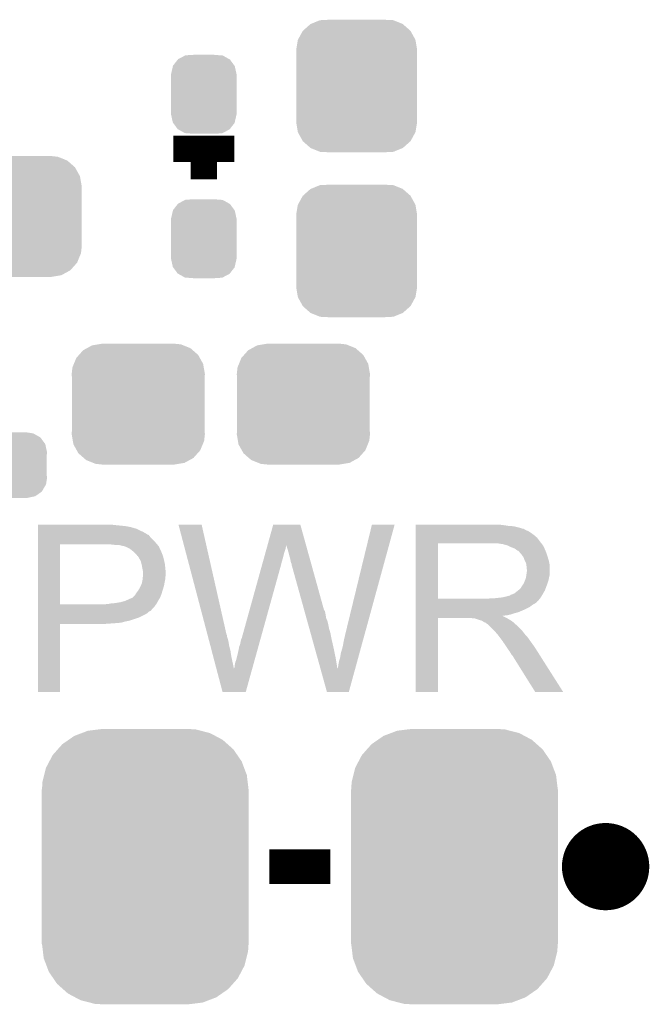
# Model space of a CAD drawing. Extents: x -0.05 to 0.95, y -0.15 to 2.1.
# Tile 8 of 51: x 0.59 to 0.74, y 0.03 to 0.26. Entities that reach past the tile are written whole.
import ezdxf

# ---------------------------------------------------------------- set-up
doc = ezdxf.new("R2010")
doc.units = 0
doc.layers.get('0').update_dxf_attribs({"linetype": 'CONTINUOUS'})
doc.layers.add('LTE_IOT_13_CLICK_V101A_GTO', color=11, linetype='CONTINUOUS')
doc.layers.add('LTE_IOT_13_CLICK_V101A_GTS', color=8, linetype='CONTINUOUS')

# ---------------------------------------------------------------- blocks, each defined once
blk = doc.blocks.new('CUSTOM_171')
for points in [[(-0.01755, 0.02906), (-0.01625, 0.02996), (0.01772, 0.02906), (0.01604, 0.02996)], [(-0.01625, 0.02996), (-0.01451, 0.03062), (0.01604, 0.02996), (0.01479, 0.03062)], [(-0.01451, 0.03062), (-0.01315, 0.03114), (0.01479, 0.03062), (0.01274, 0.03114)], [(-0.01315, 0.03114), (-0.01076, 0.03144), (0.01274, 0.03114), (0.01157, 0.03144)], [(-0.01076, 0.03144), (-0.00985, 0.03155), (0.01157, 0.03144), (0.00985, 0.03155)], [(-0.02007, 0.02685), (-0.01898, 0.02807), (0.0202, 0.02685), (0.01884, 0.02807)], [(-0.01898, 0.02807), (-0.01755, 0.02906), (0.01884, 0.02807), (0.01772, 0.02906)], [(-0.02197, 0.02411), (-0.02119, 0.02558), (0.02208, 0.02411), (0.02107, 0.02558)], [(-0.02119, 0.02558), (-0.02007, 0.02685), (0.02107, 0.02558), (0.0202, 0.02685)], [(-0.02315, 0.021), (-0.02274, 0.02264), (0.02325, 0.021), (0.02263, 0.02264)], [(-0.02274, 0.02264), (-0.02197, 0.02411), (0.02263, 0.02264), (0.02208, 0.02411)], [(-0.02354, 0.01942), (-0.02315, 0.021), (0.02344, 0.01942), (0.02325, 0.021)], [(-0.02365, 0.0177), (-0.02354, 0.01942), (0.02365, 0.0177), (0.02344, 0.01942)], [(-0.0237, -0.0177), (-0.0237, 0.0177), (0.0237, -0.0177), (0.0237, 0.0177)], [(-0.02344, -0.01942), (-0.02365, -0.0177), (0.02354, -0.01942), (0.02365, -0.0177)], [(-0.02325, -0.021), (-0.02344, -0.01942), (0.02315, -0.021), (0.02354, -0.01942)], [(-0.02263, -0.02264), (-0.02325, -0.021), (0.02274, -0.02264), (0.02315, -0.021)], [(-0.02208, -0.02411), (-0.02263, -0.02264), (0.02197, -0.02411), (0.02274, -0.02264)], [(-0.02107, -0.02558), (-0.02208, -0.02411), (0.02119, -0.02558), (0.02197, -0.02411)], [(-0.0202, -0.02685), (-0.02107, -0.02558), (0.02007, -0.02685), (0.02119, -0.02558)], [(-0.01884, -0.02807), (-0.0202, -0.02685), (0.01898, -0.02807), (0.02007, -0.02685)], [(-0.01772, -0.02906), (-0.01884, -0.02807), (0.01755, -0.02906), (0.01898, -0.02807)], [(-0.01604, -0.02996), (-0.01772, -0.02906), (0.01625, -0.02996), (0.01755, -0.02906)], [(-0.01479, -0.03062), (-0.01604, -0.02996), (0.01451, -0.03062), (0.01625, -0.02996)], [(-0.01274, -0.03114), (-0.01479, -0.03062), (0.01315, -0.03114), (0.01451, -0.03062)], [(-0.01157, -0.03144), (-0.01274, -0.03114), (0.01076, -0.03144), (0.01315, -0.03114)], [(-0.00985, -0.03155), (-0.01157, -0.03144), (0.00985, -0.03155), (0.01076, -0.03144)]]:
    blk.add_solid(points)
blk = doc.blocks.new('CUSTOM_84')
for points in [[(-0.01229, 0.01267), (-0.01059, 0.01419), (0.01231, 0.01267), (0.01057, 0.01419)], [(-0.01059, 0.01419), (-0.01052, 0.01422), (0.01057, 0.01419), (0.01054, 0.01422)], [(-0.01052, 0.01422), (-0.00841, 0.01508), (0.01054, 0.01422), (0.00839, 0.01508)], [(-0.00841, 0.01508), (-0.00819, 0.01509), (0.00839, 0.01508), (0.00836, 0.01509)], [(-0.00819, 0.01509), (-0.00607, 0.0152), (0.00836, 0.01509), (0.00607, 0.0152)], [(-0.01344, 0.01062), (-0.01234, 0.01263), (0.01345, 0.01062), (0.01233, 0.01263)], [(-0.01234, 0.01263), (-0.01229, 0.01267), (0.01233, 0.01263), (0.01231, 0.01267)], [(-0.01385, 0.0083), (-0.01347, 0.01057), (0.01385, 0.0083), (0.01346, 0.01057)], [(-0.01347, 0.01057), (-0.01344, 0.01062), (0.01346, 0.01057), (0.01345, 0.01062)], [(-0.01385, 0.00825), (-0.01385, 0.0083), (0.01385, 0.00825), (0.01385, 0.0083)], [(-0.01385, -0.00825), (-0.01385, 0.00825), (0.01385, -0.00825), (0.01385, 0.00825)], [(-0.01385, -0.0083), (-0.01385, -0.00825), (0.01385, -0.0083), (0.01385, -0.00825)], [(-0.01346, -0.01057), (-0.01385, -0.0083), (0.01347, -0.01057), (0.01385, -0.0083)], [(-0.01345, -0.01062), (-0.01346, -0.01057), (0.01344, -0.01062), (0.01347, -0.01057)], [(-0.01233, -0.01263), (-0.01345, -0.01062), (0.01234, -0.01263), (0.01344, -0.01062)], [(-0.01231, -0.01267), (-0.01233, -0.01263), (0.01229, -0.01267), (0.01234, -0.01263)], [(-0.01057, -0.01419), (-0.01231, -0.01267), (0.01059, -0.01419), (0.01229, -0.01267)], [(-0.01054, -0.01422), (-0.01057, -0.01419), (0.01052, -0.01422), (0.01059, -0.01419)], [(-0.00839, -0.01508), (-0.01054, -0.01422), (0.00841, -0.01508), (0.01052, -0.01422)], [(-0.00836, -0.01509), (-0.00839, -0.01508), (0.00819, -0.01509), (0.00841, -0.01508)], [(-0.00607, -0.0152), (-0.00836, -0.01509), (0.00607, -0.0152), (0.00819, -0.01509)]]:
    blk.add_solid(points)
blk = doc.blocks.new('CUSTOM_86')
for points in [[(-0.01057, 0.01347), (-0.0092, 0.01369), (0.01032, 0.01347), (0.00976, 0.01369)], [(-0.0092, 0.01369), (-0.00825, 0.01385), (0.00976, 0.01369), (0.00825, 0.01385)], [(-0.01358, 0.01127), (-0.01263, 0.01234), (0.01371, 0.01127), (0.01249, 0.01234)], [(-0.01263, 0.01234), (-0.01175, 0.01282), (0.01249, 0.01234), (0.01194, 0.01282)], [(-0.01175, 0.01282), (-0.01057, 0.01347), (0.01194, 0.01282), (0.01032, 0.01347)], [(-0.01508, 0.00841), (-0.01475, 0.00922), (0.01499, 0.00841), (0.01485, 0.00922)], [(-0.01475, 0.00922), (-0.01419, 0.01059), (0.01485, 0.00922), (0.01409, 0.01059)], [(-0.01419, 0.01059), (-0.01358, 0.01127), (0.01409, 0.01059), (0.01371, 0.01127)], [(-0.01525, 0.0069), (-0.01508, 0.00841), (0.01525, 0.0069), (0.01499, 0.00841)], [(-0.0152, 0.00607), (-0.01525, 0.0069), (0.0152, 0.00607), (0.01525, 0.0069)], [(-0.0152, -0.00607), (-0.0152, 0.00607), (0.0152, -0.00607), (0.0152, 0.00607)], [(-0.01525, -0.0069), (-0.0152, -0.00607), (0.01525, -0.0069), (0.0152, -0.00607)], [(-0.01499, -0.00841), (-0.01525, -0.0069), (0.01508, -0.00841), (0.01525, -0.0069)], [(-0.01485, -0.00922), (-0.01499, -0.00841), (0.01475, -0.00922), (0.01508, -0.00841)], [(-0.01409, -0.01059), (-0.01485, -0.00922), (0.01419, -0.01059), (0.01475, -0.00922)], [(-0.01371, -0.01127), (-0.01409, -0.01059), (0.01358, -0.01127), (0.01419, -0.01059)], [(-0.01249, -0.01234), (-0.01371, -0.01127), (0.01263, -0.01234), (0.01358, -0.01127)], [(-0.01194, -0.01282), (-0.01249, -0.01234), (0.01175, -0.01282), (0.01263, -0.01234)], [(-0.01032, -0.01347), (-0.01194, -0.01282), (0.01057, -0.01347), (0.01175, -0.01282)], [(-0.00976, -0.01369), (-0.01032, -0.01347), (0.0092, -0.01369), (0.01057, -0.01347)], [(-0.00825, -0.01385), (-0.00976, -0.01369), (0.00825, -0.01385), (0.0092, -0.01369)]]:
    blk.add_solid(points)
blk = doc.blocks.new('CUSTOM_182')
for points in [[(-0.00746, 0.00637), (-0.0064, 0.00712), (0.00759, 0.00637), (0.00624, 0.00712)], [(-0.0064, 0.00712), (-0.00556, 0.00729), (0.00624, 0.00712), (0.00594, 0.00729)], [(-0.00556, 0.00729), (-0.00455, 0.0075), (0.00594, 0.00729), (0.00455, 0.0075)], [(-0.00888, 0.00439), (-0.00862, 0.00484), (0.0088, 0.00439), (0.0087, 0.00484)], [(-0.00862, 0.00484), (-0.00793, 0.00602), (0.0087, 0.00484), (0.00784, 0.00602)], [(-0.00793, 0.00602), (-0.00746, 0.00637), (0.00784, 0.00602), (0.00759, 0.00637)], [(-0.0091, 0.003), (-0.00888, 0.00439), (0.0091, 0.003), (0.0088, 0.00439)], [(-0.00905, 0.00233), (-0.0091, 0.003), (0.00905, 0.00233), (0.0091, 0.003)], [(-0.00905, -0.00233), (-0.00905, 0.00233), (0.00905, -0.00233), (0.00905, 0.00233)], [(-0.0091, -0.003), (-0.00905, -0.00233), (0.0091, -0.003), (0.00905, -0.00233)], [(-0.0088, -0.00439), (-0.0091, -0.003), (0.00888, -0.00439), (0.0091, -0.003)], [(-0.0087, -0.00484), (-0.0088, -0.00439), (0.00862, -0.00484), (0.00888, -0.00439)], [(-0.00784, -0.00602), (-0.0087, -0.00484), (0.00793, -0.00602), (0.00862, -0.00484)], [(-0.00759, -0.00637), (-0.00784, -0.00602), (0.00746, -0.00637), (0.00793, -0.00602)], [(-0.00624, -0.00712), (-0.00759, -0.00637), (0.0064, -0.00712), (0.00746, -0.00637)], [(-0.00594, -0.00729), (-0.00624, -0.00712), (0.00556, -0.00729), (0.0064, -0.00712)], [(-0.00455, -0.0075), (-0.00594, -0.00729), (0.00455, -0.0075), (0.00556, -0.00729)]]:
    blk.add_solid(points)
blk = doc.blocks.new('CUSTOM_183')
for points in [[(-0.00421, 0.00893), (-0.00233, 0.00905), (0.00384, 0.00893), (0.00233, 0.00905)], [(-0.00705, 0.00657), (-0.00595, 0.00797), (0.00701, 0.00657), (0.00599, 0.00797)], [(-0.00595, 0.00797), (-0.00588, 0.00805), (0.00599, 0.00797), (0.00583, 0.00805)], [(-0.00588, 0.00805), (-0.00429, 0.00889), (0.00583, 0.00805), (0.00434, 0.00889)], [(-0.00429, 0.00889), (-0.00421, 0.00893), (0.00434, 0.00889), (0.00384, 0.00893)], [(-0.0075, 0.0046), (-0.00708, 0.00644), (0.0075, 0.0046), (0.0071, 0.00644)], [(-0.0075, 0.00455), (-0.0075, 0.0046), (0.0075, 0.00455), (0.0075, 0.0046)], [(-0.0075, -0.00455), (-0.0075, 0.00455), (0.0075, -0.00455), (0.0075, 0.00455)], [(-0.00708, 0.00644), (-0.00705, 0.00657), (0.0071, 0.00644), (0.00701, 0.00657)], [(-0.0075, -0.0046), (-0.0075, -0.00455), (0.0075, -0.0046), (0.0075, -0.00455)], [(-0.0071, -0.00644), (-0.0075, -0.0046), (0.00708, -0.00644), (0.0075, -0.0046)], [(-0.00701, -0.00657), (-0.0071, -0.00644), (0.00705, -0.00657), (0.00708, -0.00644)], [(-0.00599, -0.00797), (-0.00701, -0.00657), (0.00595, -0.00797), (0.00705, -0.00657)], [(-0.00583, -0.00805), (-0.00599, -0.00797), (0.00588, -0.00805), (0.00595, -0.00797)], [(-0.00434, -0.00889), (-0.00583, -0.00805), (0.00429, -0.00889), (0.00588, -0.00805)], [(-0.00385, -0.00893), (-0.00434, -0.00889), (0.00421, -0.00893), (0.00429, -0.00889)], [(-0.00233, -0.00905), (-0.00385, -0.00893), (0.00233, -0.00905), (0.00421, -0.00893)]]:
    blk.add_solid(points)

msp = doc.modelspace()

# ---------------------------------------------------------------- linework, layer by layer
at = {"layer": 'LTE_IOT_13_CLICK_V101A_GTO'}
for points, const_width in [([(0.627, 0.2295), (0.641, 0.2295)], 0.006), ([(0.634, 0.2225), (0.634, 0.2295)], 0.006), ([(0.649, 0.065), (0.663, 0.065)], 0.008)]:
    msp.add_lwpolyline(points, dxfattribs=dict(at, const_width=const_width))
at = {"layer": 'LTE_IOT_13_CLICK_V101A_GTO', "const_width": 0.01}
msp.add_lwpolyline([(0.721, 0.065, 1), (0.731, 0.065, 1)], format="xyb", close=True, dxfattribs=at)
at = {"layer": 'LTE_IOT_13_CLICK_V101A_GTO'}
for points in [[(0.596, 0.1433), (0.596, 0.1434), (0.6135, 0.1433), (0.6126, 0.1434)], [(0.596, 0.1431), (0.596, 0.1433), (0.6155, 0.1431), (0.6135, 0.1433)], [(0.596, 0.143), (0.596, 0.1431), (0.6163, 0.143), (0.6155, 0.1431)], [(0.596, 0.1429), (0.596, 0.143), (0.6168, 0.1429), (0.6164, 0.143)], [(0.596, 0.1428), (0.596, 0.1429), (0.6173, 0.1428), (0.6168, 0.1429)], [(0.596, 0.1424), (0.596, 0.1428), (0.6187, 0.1424), (0.6173, 0.1428)], [(0.596, 0.1416), (0.596, 0.1424), (0.6203, 0.1416), (0.6187, 0.1424)], [(0.63483, 0.1182), (0.6282, 0.1434), (0.6392, 0.1182), (0.6335, 0.1434)], [(0.6282, 0.1434), (0.6282, 0.1434), (0.6335, 0.1434), (0.6282, 0.1434)], [(0.6486, 0.1387), (0.6499, 0.1434), (0.6574, 0.1387), (0.6561, 0.1434)], [(0.6499, 0.1434), (0.6499, 0.1434), (0.6561, 0.1434), (0.6499, 0.1434)], [(0.6665, 0.1187), (0.6725, 0.1434), (0.67095, 0.1187), (0.6777, 0.1434)], [(0.6725, 0.1434), (0.6725, 0.1434), (0.6777, 0.1434), (0.6725, 0.1434)], [(0.6825, 0.1433), (0.6825, 0.1434), (0.7024, 0.1433), (0.7013, 0.1434)], [(0.6825, 0.1431), (0.6825, 0.1433), (0.7037, 0.1431), (0.7024, 0.1433)], [(0.6825, 0.143), (0.6825, 0.1431), (0.705, 0.143), (0.7037, 0.1431)], [(0.6825, 0.1427), (0.6825, 0.143), (0.7062, 0.1427), (0.705, 0.143)], [(0.6825, 0.1425), (0.6825, 0.1427), (0.7068, 0.1425), (0.7062, 0.1427)], [(0.6825, 0.1424), (0.6825, 0.1425), (0.7073, 0.1424), (0.7068, 0.1425)], [(0.6825, 0.1423), (0.6825, 0.1424), (0.7074, 0.1423), (0.7074, 0.1424)], [(0.6825, 0.1424), (0.6825, 0.1424), (0.7074, 0.1424), (0.7073, 0.1424)], [(0.6825, 0.1421), (0.6825, 0.1423), (0.7078, 0.1421), (0.7074, 0.1423)], [(0.596, 0.1412), (0.596, 0.1416), (0.621, 0.1412), (0.6203, 0.1416)], [(0.596, 0.1411), (0.596, 0.1412), (0.6211, 0.1411), (0.621, 0.1412)], [(0.596, 0.141), (0.596, 0.1411), (0.6214, 0.141), (0.6211, 0.1411)], [(0.596, 0.1406), (0.596, 0.141), (0.6217, 0.1406), (0.6214, 0.141)], [(0.596, 0.1397), (0.596, 0.1406), (0.6226, 0.1397), (0.6217, 0.1406)], [(0.6825, 0.1419), (0.6825, 0.1421), (0.7083, 0.1419), (0.7078, 0.1421)], [(0.6825, 0.1415), (0.6825, 0.1419), (0.7089, 0.1415), (0.7083, 0.1419)], [(0.6825, 0.141), (0.6825, 0.1415), (0.7096, 0.141), (0.7089, 0.1415)], [(0.6825, 0.1404), (0.6825, 0.141), (0.7103, 0.1404), (0.7096, 0.141)], [(0.6825, 0.1396), (0.6825, 0.1404), (0.7109, 0.1396), (0.7103, 0.1404)], [(0.596, 0.1391), (0.596, 0.1397), (0.6231, 0.1391), (0.6226, 0.1397)], [(0.596, 0.1389), (0.596, 0.1391), (0.62327, 0.1389), (0.6231, 0.1391)], [(0.596, 0.1251), (0.596, 0.1389), (0.6011, 0.1251), (0.6011, 0.1389)], [(0.6131, 0.1388), (0.6121, 0.1389), (0.62336, 0.1388), (0.62327, 0.1389)], [(0.6139, 0.1387), (0.6131, 0.1388), (0.62344, 0.1387), (0.62336, 0.1388)], [(0.6154, 0.1385), (0.6146, 0.1387), (0.62361, 0.1385), (0.62344, 0.1387)], [(0.61587, 0.1384), (0.6156, 0.1385), (0.6237, 0.1384), (0.62361, 0.1385)], [(0.6164, 0.1382), (0.61587, 0.1384), (0.62379, 0.1382), (0.6237, 0.1384)], [(0.617, 0.1379), (0.6164, 0.1382), (0.62392, 0.1379), (0.62379, 0.1382)], [(0.6175, 0.1375), (0.617, 0.1379), (0.6241, 0.1375), (0.62392, 0.1379)], [(0.64818, 0.1372), (0.64835, 0.1378), (0.6525, 0.1372), (0.6527, 0.1378)], [(0.64835, 0.1378), (0.64849, 0.1383), (0.6527, 0.1378), (0.6528, 0.1383)], [(0.64849, 0.1383), (0.64857, 0.1386), (0.6528, 0.1383), (0.6528, 0.1386)], [(0.64857, 0.1386), (0.6486, 0.1387), (0.6528, 0.1386), (0.6529, 0.1387)], [(0.6529, 0.1386), (0.6529, 0.1387), (0.65743, 0.1386), (0.6574, 0.1387)], [(0.6532, 0.1377), (0.6529, 0.1386), (0.65768, 0.1377), (0.65743, 0.1386)], [(0.6534, 0.137), (0.6532, 0.1377), (0.65787, 0.137), (0.65768, 0.1377)], [(0.6825, 0.1391), (0.6825, 0.1396), (0.71129, 0.1391), (0.7109, 0.1396)], [(0.6825, 0.1264), (0.6825, 0.1391), (0.6876, 0.1264), (0.6876, 0.1391)], [(0.6825, 0.1391), (0.6825, 0.1391), (0.6876, 0.1391), (0.6997, 0.1391)], [(0.7025, 0.1389), (0.7012, 0.1391), (0.71144, 0.1389), (0.71129, 0.1391)], [(0.70323, 0.1387), (0.7025, 0.1389), (0.7116, 0.1387), (0.71144, 0.1389)], [(0.7036, 0.1386), (0.70323, 0.1387), (0.7116, 0.1386), (0.7116, 0.1387)], [(0.7044, 0.1382), (0.7036, 0.1386), (0.7119, 0.1382), (0.7117, 0.1386)], [(0.7036, 0.1386), (0.7036, 0.1386), (0.7117, 0.1386), (0.7116, 0.1386)], [(0.7052, 0.1379), (0.7044, 0.1382), (0.71202, 0.1379), (0.7119, 0.1382)], [(0.70547, 0.1377), (0.7052, 0.1379), (0.7121, 0.1377), (0.71202, 0.1379)], [(0.7056, 0.1376), (0.70547, 0.1377), (0.71214, 0.1376), (0.7121, 0.1377)], [(0.61763, 0.1374), (0.6175, 0.1375), (0.6242, 0.1374), (0.6241, 0.1375)], [(0.618, 0.1371), (0.61763, 0.1374), (0.6243, 0.1371), (0.6242, 0.1374)], [(0.6185, 0.1366), (0.618, 0.1371), (0.6245, 0.1366), (0.6243, 0.1371)], [(0.6186, 0.1365), (0.6185, 0.1366), (0.62453, 0.1365), (0.6245, 0.1366)], [(0.6188, 0.1362), (0.6186, 0.1365), (0.62463, 0.1362), (0.62453, 0.1365)], [(0.61901, 0.136), (0.6189, 0.1362), (0.6247, 0.136), (0.62463, 0.1362)], [(0.6193, 0.1355), (0.61901, 0.136), (0.62482, 0.1355), (0.6247, 0.136)], [(0.61945, 0.1352), (0.6193, 0.1355), (0.6249, 0.1352), (0.62482, 0.1355)], [(0.64757, 0.135), (0.64777, 0.1357), (0.6519, 0.135), (0.6521, 0.1357)], [(0.64777, 0.1357), (0.64799, 0.1365), (0.6521, 0.1357), (0.6523, 0.1365)], [(0.64799, 0.1365), (0.64818, 0.1372), (0.6523, 0.1365), (0.6525, 0.1372)], [(0.6536, 0.1362), (0.6534, 0.137), (0.65809, 0.1362), (0.65787, 0.137)], [(0.6538, 0.1355), (0.6536, 0.1362), (0.65829, 0.1355), (0.65809, 0.1362)], [(0.6539, 0.1349), (0.6538, 0.1355), (0.65845, 0.1349), (0.65829, 0.1355)], [(0.7059, 0.1374), (0.7056, 0.1376), (0.71223, 0.1374), (0.71214, 0.1376)], [(0.70635, 0.137), (0.706, 0.1374), (0.7124, 0.137), (0.71223, 0.1374)], [(0.7067, 0.1366), (0.70635, 0.137), (0.71253, 0.1366), (0.7124, 0.137)], [(0.70706, 0.1361), (0.7067, 0.1366), (0.7127, 0.1361), (0.71253, 0.1366)], [(0.7072, 0.1359), (0.70706, 0.1361), (0.71276, 0.1359), (0.7127, 0.1361)], [(0.7075, 0.1351), (0.7072, 0.1359), (0.713, 0.1351), (0.71276, 0.1359)], [(0.6196, 0.1349), (0.61945, 0.1352), (0.62497, 0.1349), (0.6249, 0.1352)], [(0.61975, 0.1343), (0.6196, 0.1349), (0.6251, 0.1343), (0.62497, 0.1349)], [(0.6198, 0.1341), (0.61975, 0.1343), (0.62512, 0.1341), (0.6251, 0.1343)], [(0.6199, 0.1335), (0.6198, 0.1341), (0.62518, 0.1335), (0.62512, 0.1341)], [(0.61994, 0.1333), (0.6199, 0.1335), (0.6252, 0.1333), (0.62518, 0.1335)], [(0.6201, 0.1325), (0.61994, 0.1333), (0.62527, 0.1325), (0.6252, 0.1333)], [(0.6427, 0.1174), (0.64735, 0.1342), (0.64704, 0.1174), (0.6517, 0.1342)], [(0.64735, 0.1342), (0.64757, 0.135), (0.6517, 0.1342), (0.6519, 0.135)], [(0.654, 0.1346), (0.6539, 0.1349), (0.65854, 0.1346), (0.65845, 0.1349)], [(0.6541, 0.1344), (0.654, 0.1346), (0.65859, 0.1344), (0.65854, 0.1346)], [(0.6541, 0.1342), (0.6541, 0.1344), (0.65865, 0.1342), (0.65859, 0.1344)], [(0.65696, 0.1239), (0.6541, 0.1342), (0.6615, 0.1239), (0.65865, 0.1342)], [(0.7078, 0.1345), (0.7075, 0.1351), (0.71312, 0.1345), (0.713, 0.1351)], [(0.70786, 0.1341), (0.7078, 0.1345), (0.7132, 0.1341), (0.71312, 0.1345)], [(0.7079, 0.1338), (0.70786, 0.1341), (0.7132, 0.1338), (0.7132, 0.1341)], [(0.7079, 0.1333), (0.7079, 0.1338), (0.7132, 0.1333), (0.7132, 0.1338)], [(0.708, 0.133), (0.7079, 0.1333), (0.7132, 0.133), (0.7132, 0.1333)], [(0.61982, 0.13), (0.62, 0.1309), (0.625, 0.13), (0.62518, 0.1309)], [(0.62, 0.1309), (0.62001, 0.131), (0.62518, 0.1309), (0.6252, 0.131)], [(0.62001, 0.131), (0.62004, 0.1314), (0.6252, 0.131), (0.6252, 0.1314)], [(0.62004, 0.1314), (0.62008, 0.1318), (0.6252, 0.1314), (0.6253, 0.1318)], [(0.62008, 0.1318), (0.6201, 0.1321), (0.6253, 0.1318), (0.6253, 0.1321)], [(0.6201, 0.1322), (0.6201, 0.1325), (0.6253, 0.1322), (0.62527, 0.1325)], [(0.6201, 0.1321), (0.6201, 0.1322), (0.6253, 0.1321), (0.6253, 0.1322)], [(0.7075, 0.1305), (0.7077, 0.131), (0.7129, 0.1305), (0.713, 0.131)], [(0.7077, 0.131), (0.7078, 0.1315), (0.713, 0.131), (0.7131, 0.1315)], [(0.7078, 0.1315), (0.70786, 0.1319), (0.7131, 0.1315), (0.7132, 0.1319)], [(0.70786, 0.1319), (0.708, 0.1329), (0.7132, 0.1319), (0.7132, 0.1329)], [(0.708, 0.1329), (0.708, 0.133), (0.7132, 0.1329), (0.7132, 0.133)], [(0.619, 0.1283), (0.6194, 0.129), (0.62456, 0.1283), (0.62478, 0.129)], [(0.6194, 0.129), (0.61958, 0.1294), (0.62478, 0.129), (0.6249, 0.1294)], [(0.61958, 0.1294), (0.6198, 0.1299), (0.6249, 0.1294), (0.62498, 0.1299)], [(0.6198, 0.1299), (0.61982, 0.13), (0.62498, 0.1299), (0.625, 0.13)], [(0.7061, 0.1284), (0.7066, 0.1289), (0.71214, 0.1284), (0.71232, 0.1289)], [(0.7066, 0.1289), (0.7069, 0.1294), (0.71232, 0.1289), (0.7125, 0.1294)], [(0.7069, 0.1294), (0.707, 0.1295), (0.7125, 0.1294), (0.71254, 0.1295)], [(0.707, 0.1295), (0.7071, 0.1297), (0.71254, 0.1295), (0.71261, 0.1297)], [(0.7071, 0.1297), (0.7073, 0.13), (0.71261, 0.1297), (0.71272, 0.13)], [(0.7073, 0.13), (0.7075, 0.1305), (0.71272, 0.13), (0.7129, 0.1305)], [(0.616, 0.1259), (0.6171, 0.1264), (0.62354, 0.1259), (0.62383, 0.1264)], [(0.6171, 0.1264), (0.6176, 0.1266), (0.62383, 0.1264), (0.62394, 0.1266)], [(0.6176, 0.1266), (0.6177, 0.1267), (0.62394, 0.1266), (0.624, 0.1267)], [(0.6177, 0.1267), (0.6183, 0.1273), (0.624, 0.1267), (0.62426, 0.1273)], [(0.6183, 0.1273), (0.61836, 0.1274), (0.62426, 0.1273), (0.6243, 0.1274)], [(0.61836, 0.1274), (0.6186, 0.1278), (0.6243, 0.1274), (0.62441, 0.1278)], [(0.6186, 0.1278), (0.61884, 0.1281), (0.62441, 0.1278), (0.6245, 0.1281)], [(0.61884, 0.1281), (0.619, 0.1283), (0.6245, 0.1281), (0.62456, 0.1283)], [(0.6825, 0.126), (0.6825, 0.1264), (0.7106, 0.126), (0.71092, 0.1264)], [(0.6825, 0.1264), (0.6825, 0.1264), (0.6991, 0.1264), (0.6876, 0.1264)], [(0.6991, 0.1264), (0.6997, 0.1265), (0.71092, 0.1264), (0.711, 0.1265)], [(0.7005, 0.1265), (0.7023, 0.1267), (0.711, 0.1265), (0.71113, 0.1267)], [(0.7023, 0.1267), (0.7032, 0.1269), (0.71113, 0.1267), (0.71127, 0.1269)], [(0.7032, 0.1269), (0.7039, 0.1271), (0.71127, 0.1269), (0.7114, 0.1271)], [(0.7041, 0.1271), (0.7043, 0.1273), (0.7114, 0.1271), (0.71152, 0.1273)], [(0.7043, 0.1273), (0.7046, 0.1274), (0.71152, 0.1273), (0.71157, 0.1274)], [(0.7046, 0.1274), (0.7051, 0.1276), (0.71157, 0.1274), (0.71169, 0.1276)], [(0.7051, 0.1276), (0.70597, 0.1283), (0.71169, 0.1276), (0.7121, 0.1283)], [(0.70597, 0.1283), (0.7061, 0.1284), (0.7121, 0.1283), (0.71214, 0.1284)], [(0.596, 0.1246), (0.596, 0.1251), (0.6227, 0.1246), (0.62306, 0.1251)], [(0.596, 0.1251), (0.596, 0.1251), (0.6114, 0.1251), (0.6011, 0.1251)], [(0.596, 0.124), (0.596, 0.1246), (0.6221, 0.124), (0.6227, 0.1246)], [(0.6114, 0.1251), (0.6118, 0.1252), (0.62306, 0.1251), (0.62313, 0.1252)], [(0.6122, 0.1252), (0.6126, 0.1253), (0.62313, 0.1252), (0.6232, 0.1253)], [(0.6126, 0.1253), (0.6137, 0.1254), (0.6232, 0.1253), (0.62326, 0.1254)], [(0.6137, 0.1254), (0.6149, 0.1256), (0.62326, 0.1254), (0.62337, 0.1256)], [(0.6149, 0.1256), (0.616, 0.1259), (0.62337, 0.1256), (0.62354, 0.1259)], [(0.6825, 0.1259), (0.6825, 0.126), (0.7105, 0.1259), (0.7106, 0.126)], [(0.6825, 0.1257), (0.6825, 0.1259), (0.7103, 0.1257), (0.7104, 0.1259)], [(0.6825, 0.1259), (0.6825, 0.1259), (0.7104, 0.1259), (0.7105, 0.1259)], [(0.6825, 0.1255), (0.6825, 0.1257), (0.7101, 0.1255), (0.7103, 0.1257)], [(0.6825, 0.1253), (0.6825, 0.1255), (0.7098, 0.1253), (0.7101, 0.1255)], [(0.6825, 0.1251), (0.6825, 0.1253), (0.7094, 0.1251), (0.7098, 0.1253)], [(0.6825, 0.1245), (0.6825, 0.1251), (0.7086, 0.1245), (0.7094, 0.1251)], [(0.6825, 0.1239), (0.6825, 0.1245), (0.7074, 0.1239), (0.7086, 0.1245)], [(0.596, 0.1239), (0.596, 0.124), (0.6221, 0.1239), (0.6221, 0.124)], [(0.596, 0.1236), (0.596, 0.1239), (0.6218, 0.1236), (0.6221, 0.1239)], [(0.596, 0.1235), (0.596, 0.1236), (0.6215, 0.1235), (0.6218, 0.1236)], [(0.596, 0.1232), (0.596, 0.1235), (0.6212, 0.1232), (0.6215, 0.1235)], [(0.596, 0.1229), (0.596, 0.1232), (0.6208, 0.1229), (0.6212, 0.1232)], [(0.596, 0.1223), (0.596, 0.1229), (0.6196, 0.1223), (0.6208, 0.1229)], [(0.596, 0.122), (0.596, 0.1223), (0.6189, 0.122), (0.6196, 0.1223)], [(0.596, 0.1214), (0.596, 0.122), (0.6171, 0.1214), (0.6189, 0.122)], [(0.65704, 0.1236), (0.65696, 0.1239), (0.6617, 0.1236), (0.6615, 0.1239)], [(0.65715, 0.1232), (0.65704, 0.1236), (0.6618, 0.1232), (0.6617, 0.1236)], [(0.65729, 0.1227), (0.65715, 0.1232), (0.6619, 0.1227), (0.6618, 0.1232)], [(0.65748, 0.122), (0.65729, 0.1227), (0.662, 0.122), (0.6619, 0.1227)], [(0.65768, 0.1213), (0.65748, 0.122), (0.6623, 0.1213), (0.662, 0.122)], [(0.6825, 0.1233), (0.6825, 0.1239), (0.706, 0.1233), (0.7074, 0.1239)], [(0.6825, 0.1231), (0.6825, 0.1233), (0.7052, 0.1231), (0.706, 0.1233)], [(0.6825, 0.1228), (0.6825, 0.1231), (0.7043, 0.1228), (0.7052, 0.1231)], [(0.6825, 0.1226), (0.6825, 0.1228), (0.7034, 0.1226), (0.7043, 0.1228)], [(0.6825, 0.1225), (0.6825, 0.1226), (0.7024, 0.1225), (0.7034, 0.1226)], [(0.6825, 0.1224), (0.6825, 0.1225), (0.7025, 0.1224), (0.7024, 0.1225)], [(0.6825, 0.122), (0.6825, 0.1224), (0.7033, 0.122), (0.7025, 0.1224)], [(0.6825, 0.105), (0.6825, 0.122), (0.6876, 0.105), (0.6876, 0.122)], [(0.6825, 0.122), (0.6825, 0.122), (0.6876, 0.122), (0.6952, 0.122)], [(0.6956, 0.1219), (0.6952, 0.122), (0.7035, 0.1219), (0.7033, 0.122)], [(0.6962, 0.1218), (0.6961, 0.1219), (0.70367, 0.1218), (0.7035, 0.1219)], [(0.596, 0.1212), (0.596, 0.1214), (0.6161, 0.1212), (0.6171, 0.1214)], [(0.596, 0.1209), (0.596, 0.1212), (0.615, 0.1209), (0.6161, 0.1212)], [(0.596, 0.1208), (0.596, 0.1209), (0.6138, 0.1208), (0.615, 0.1209)], [(0.596, 0.1207), (0.596, 0.1208), (0.6124, 0.1207), (0.6138, 0.1208)], [(0.596, 0.1206), (0.596, 0.1207), (0.6109, 0.1206), (0.6124, 0.1207)], [(0.596, 0.105), (0.596, 0.1206), (0.6011, 0.105), (0.6011, 0.1206)], [(0.596, 0.1206), (0.596, 0.1206), (0.6011, 0.1206), (0.6109, 0.1206)], [(0.6579, 0.1205), (0.65768, 0.1213), (0.6625, 0.1205), (0.6623, 0.1213)], [(0.65818, 0.1195), (0.6579, 0.1205), (0.6627, 0.1195), (0.6625, 0.1205)], [(0.6972, 0.1215), (0.6963, 0.1218), (0.70417, 0.1215), (0.70367, 0.1218)], [(0.6976, 0.1214), (0.6972, 0.1215), (0.70433, 0.1214), (0.70417, 0.1215)], [(0.69775, 0.1213), (0.6976, 0.1214), (0.7045, 0.1213), (0.70433, 0.1214)], [(0.6982, 0.121), (0.69775, 0.1213), (0.70488, 0.121), (0.7045, 0.1213)], [(0.6985, 0.1209), (0.6982, 0.121), (0.705, 0.1209), (0.70488, 0.121)], [(0.6986, 0.1208), (0.6986, 0.1209), (0.7051, 0.1208), (0.705, 0.1209)], [(0.6991, 0.1205), (0.6986, 0.1208), (0.7054, 0.1205), (0.7051, 0.1208)], [(0.6992, 0.1204), (0.6991, 0.1205), (0.7056, 0.1204), (0.7054, 0.1205)], [(0.7004, 0.1192), (0.6992, 0.1204), (0.7068, 0.1192), (0.7056, 0.1204)], [(0.63488, 0.118), (0.63483, 0.1182), (0.6393, 0.118), (0.6392, 0.1182)], [(0.63493, 0.1178), (0.63488, 0.118), (0.6393, 0.1178), (0.6393, 0.118)], [(0.63509, 0.1172), (0.63493, 0.1178), (0.6395, 0.1172), (0.6393, 0.1178)], [(0.6426, 0.1172), (0.6427, 0.1174), (0.64698, 0.1172), (0.64704, 0.1174)], [(0.65846, 0.1185), (0.65818, 0.1195), (0.663, 0.1185), (0.6627, 0.1195)], [(0.65876, 0.1174), (0.65846, 0.1185), (0.6632, 0.1174), (0.663, 0.1185)], [(0.65937, 0.1152), (0.65876, 0.1174), (0.6637, 0.1152), (0.6632, 0.1174)], [(0.6661, 0.117), (0.6665, 0.1187), (0.67048, 0.117), (0.67095, 0.1187)], [(0.7007, 0.1189), (0.7004, 0.1192), (0.70703, 0.1189), (0.7068, 0.1192)], [(0.701, 0.1185), (0.7007, 0.1189), (0.70732, 0.1185), (0.70703, 0.1189)], [(0.7011, 0.1184), (0.701, 0.1185), (0.7074, 0.1184), (0.70732, 0.1185)], [(0.7012, 0.1183), (0.7011, 0.1184), (0.70749, 0.1183), (0.7074, 0.1184)], [(0.7018, 0.1175), (0.7012, 0.1183), (0.7082, 0.1175), (0.70749, 0.1183)], [(0.7024, 0.1167), (0.7018, 0.1175), (0.70876, 0.1167), (0.7082, 0.1175)], [(0.6352, 0.1168), (0.63509, 0.1172), (0.6396, 0.1168), (0.6395, 0.1172)], [(0.63533, 0.1163), (0.6352, 0.1168), (0.6397, 0.1163), (0.6396, 0.1168)], [(0.63549, 0.1157), (0.63533, 0.1163), (0.6398, 0.1157), (0.6397, 0.1163)], [(0.6358, 0.1145), (0.63549, 0.1157), (0.6401, 0.1145), (0.6398, 0.1157)], [(0.642, 0.1148), (0.6421, 0.1154), (0.64632, 0.1148), (0.64648, 0.1154)], [(0.6421, 0.1154), (0.6423, 0.1159), (0.64648, 0.1154), (0.64662, 0.1159)], [(0.6423, 0.1159), (0.6425, 0.1169), (0.64662, 0.1159), (0.6469, 0.1169)], [(0.6425, 0.1169), (0.6426, 0.1172), (0.6469, 0.1169), (0.64698, 0.1172)], [(0.66004, 0.1128), (0.65937, 0.1152), (0.6642, 0.1128), (0.6637, 0.1152)], [(0.6654, 0.114), (0.6658, 0.1154), (0.66966, 0.114), (0.67004, 0.1154)], [(0.6658, 0.1154), (0.6661, 0.117), (0.67004, 0.1154), (0.67048, 0.117)], [(0.70253, 0.1165), (0.7024, 0.1167), (0.7089, 0.1165), (0.70876, 0.1167)], [(0.70327, 0.1154), (0.70253, 0.1165), (0.7097, 0.1154), (0.7089, 0.1165)], [(0.7036, 0.1149), (0.70327, 0.1154), (0.71002, 0.1149), (0.7097, 0.1154)], [(0.63614, 0.1132), (0.6358, 0.1145), (0.6403, 0.1132), (0.6401, 0.1145)], [(0.63651, 0.1118), (0.63614, 0.1132), (0.6406, 0.1118), (0.6403, 0.1132)], [(0.6414, 0.1123), (0.6417, 0.1135), (0.64562, 0.1123), (0.64596, 0.1135)], [(0.6417, 0.1135), (0.642, 0.1148), (0.64596, 0.1135), (0.64632, 0.1148)], [(0.6652, 0.1128), (0.6654, 0.114), (0.66933, 0.1128), (0.66966, 0.114)], [(0.7041, 0.1142), (0.7036, 0.1149), (0.71046, 0.1142), (0.71002, 0.1149)], [(0.7045, 0.1135), (0.7041, 0.1142), (0.71091, 0.1135), (0.71046, 0.1142)], [(0.7048, 0.1132), (0.7045, 0.1135), (0.7111, 0.1132), (0.71091, 0.1135)], [(0.7049, 0.113), (0.7048, 0.1132), (0.71122, 0.113), (0.7111, 0.1132)], [(0.7099, 0.105), (0.7049, 0.113), (0.7163, 0.105), (0.71122, 0.113)], [(0.6369, 0.11031), (0.63651, 0.1118), (0.6409, 0.11031), (0.6406, 0.1118)], [(0.6409, 0.1104), (0.641, 0.1106), (0.6451, 0.1104), (0.64515, 0.1106)], [(0.641, 0.1106), (0.6411, 0.1109), (0.64515, 0.1106), (0.64524, 0.1109)], [(0.6411, 0.1113), (0.6412, 0.1118), (0.64535, 0.1113), (0.64549, 0.1118)], [(0.6411, 0.1109), (0.6411, 0.1113), (0.64524, 0.1109), (0.64535, 0.1113)], [(0.6412, 0.1118), (0.6414, 0.1123), (0.64549, 0.1118), (0.64562, 0.1123)], [(0.66073, 0.11031), (0.66004, 0.1128), (0.6646, 0.11031), (0.6642, 0.1128)], [(0.6647, 0.1107), (0.6648, 0.111), (0.66876, 0.1107), (0.66884, 0.111)], [(0.6647, 0.1105), (0.6647, 0.1107), (0.6687, 0.1105), (0.66876, 0.1107)], [(0.6648, 0.1113), (0.6649, 0.1117), (0.66892, 0.1113), (0.66903, 0.1117)], [(0.6648, 0.111), (0.6648, 0.1113), (0.66884, 0.111), (0.66892, 0.1113)], [(0.6649, 0.1117), (0.665, 0.1122), (0.66903, 0.1117), (0.66917, 0.1122)], [(0.665, 0.1122), (0.6652, 0.1128), (0.66917, 0.1122), (0.66933, 0.1128)], [(0.6383, 0.105), (0.6369, 0.11031), (0.6436, 0.105), (0.64507, 0.11031)], [(0.6409, 0.11031), (0.6409, 0.1104), (0.64507, 0.11031), (0.6451, 0.1104)], [(0.6622, 0.105), (0.66073, 0.11031), (0.6672, 0.105), (0.66865, 0.11031)], [(0.6646, 0.1104), (0.6647, 0.1105), (0.66868, 0.1104), (0.6687, 0.1105)], [(0.6646, 0.11031), (0.6646, 0.1104), (0.66865, 0.11031), (0.66868, 0.1104)], [(0.7163, 0.105), (0.7163, 0.105), (0.7163, 0.105), (0.7099, 0.105)]]:
    msp.add_solid(points, dxfattribs=at)

# ---------------------------------------------------------------- block references
at = {"layer": 'LTE_IOT_13_CLICK_V101A_GTS'}
for name, p in [('CUSTOM_84', (0.669, 0.2439)), ('CUSTOM_183', (0.634, 0.242)), ('CUSTOM_86', (0.5908, 0.214)), ('CUSTOM_84', (0.669, 0.2061)), ('CUSTOM_183', (0.634, 0.2089)), ('CUSTOM_86', (0.619, 0.171)), ('CUSTOM_86', (0.6568, 0.171)), ('CUSTOM_182', (0.589, 0.157)), ('CUSTOM_171', (0.6206, 0.065)), ('CUSTOM_171', (0.6914, 0.065))]:
    msp.add_blockref(name, p, dxfattribs=at)

doc.saveas('drawing.dxf')
